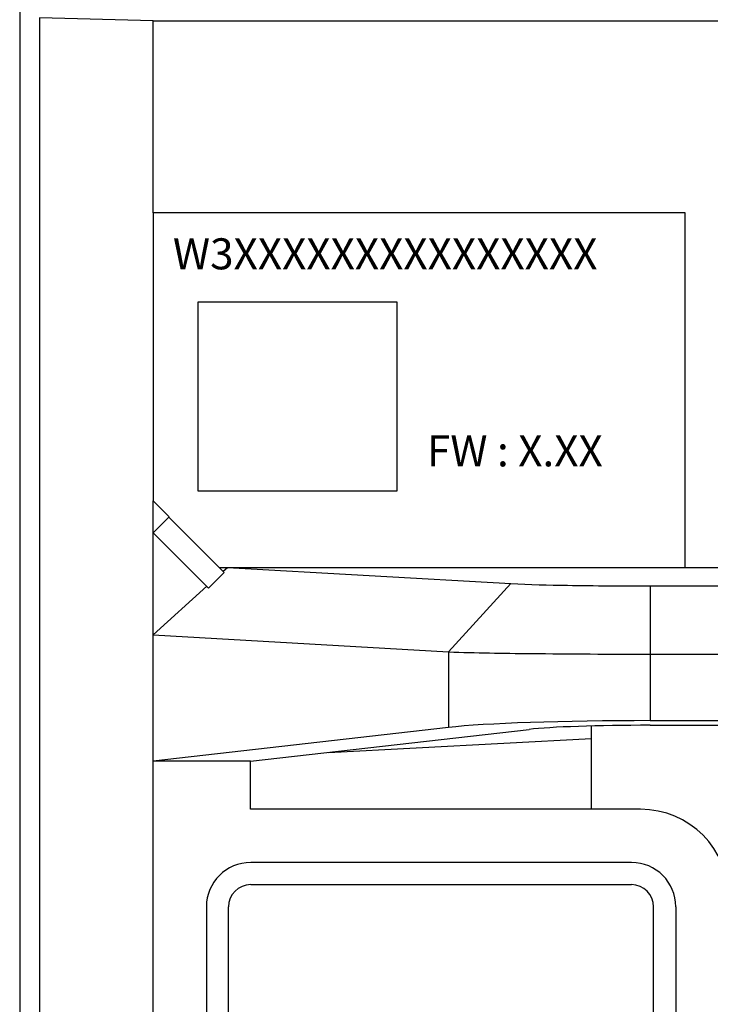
# Model space of a CAD drawing. Header units: millimetres. Extents: x 1898 to 2650, y -151 to 500.
# Tile 3 of 29: x 1957 to 1972, y 106 to 129. Entities that reach past the tile are written whole.
import ezdxf

# ---------------------------------------------------------------- set-up
doc = ezdxf.new("R2010")
doc.units = ezdxf.units.MM
doc.header["$LTSCALE"] = 23.1
doc.layers.get('0').update_dxf_attribs({"linetype": 'CONTINUOUS'})
doc.layers.add('0 @ 1', color=7, linetype='CONTINUOUS')
doc.styles.add('ARIAL', font='arial.ttf')
picture_1 = doc.add_image_def('image1.bmp', size_in_pixel=(42, 40))

msp = doc.modelspace()

# ---------------------------------------------------------------- linework, layer by layer
for p, q in [((1956.774, 155.49), (1956.774, -12.91)), ((1957.219, 128.743), (1957.219, -12.465)), ((1959.785, 128.677), (1957.219, 128.743)), ((1959.785, 124.348), (1959.785, 128.677)), ((1959.785, 128.677), (1995.764, 128.677)), ((1959.785, 124.348), (1959.785, 117.848)), ((1971.785, 124.348), (1959.785, 124.348)), ((1971.785, 116.348), (1971.785, 124.348)), ((1959.785, -12.414), (1959.785, 117.848)), ((1959.785, 117.848), (1960.144, 117.489)), ((1960.138, 117.484), (1959.785, 117.13)), ((1961.388, 116.234), (1960.138, 117.484)), ((1959.785, 117.13), (1961.035, 115.88)), ((1961.035, 115.88), (1961.388, 116.234)), ((1961.285, 116.348), (1971.785, 116.348)), ((1961.362, 116.26), (1961.46, 116.348)), ((1961.46, 116.348), (1967.85, 115.982)), ((1971.785, 116.348), (1994.224, 116.348)), ((1967.85, 115.982), (1966.449, 114.443)), ((1959.785, 114.825), (1960.992, 115.923)), ((1970.997, 115.929), (1970.997, 112.89)), ((1970.997, 115.929), (1990.435, 115.929)), ((1959.785, 114.825), (1966.449, 114.443)), ((1966.449, 114.443), (1966.449, 112.737)), ((1970.997, 114.39), (1990.435, 114.39)), ((1970.997, 112.89), (1984.448, 112.89)), ((1966.449, 112.737), (1959.785, 111.973)), ((1961.984, 111.973), (1968.268, 112.694)), ((1969.674, 110.89), (1969.674, 112.769)), ((1970.997, 112.785), (1983.88, 112.785)), ((1963.74, 112.174), (1969.674, 112.485)), ((1961.984, 111.973), (1959.785, 111.973)), ((1961.984, 110.89), (1961.984, 111.973)), ((1970.774, 110.89), (1961.984, 110.89)), ((1970.574, 109.69), (1961.985, 109.69)), ((1961.985, 109.19), (1970.574, 109.19)), ((1960.985, 108.69), (1960.985, 7.29)), ((1961.485, 7.29), (1961.485, 108.69)), ((1971.074, 80.19), (1971.074, 108.69)), ((1971.574, 108.69), (1971.574, 80.19))]:
    msp.add_line(p, q)
for centre, radius, start, end in [((1970.774, 108.89), 2, 0, 90), ((1961.985, 108.69), 1, 90, 180), ((1970.574, 108.69), 1, 0, 90), ((1961.985, 108.69), 0.5, 90, 180), ((1970.574, 108.69), 0.5, 0, 90)]:
    msp.add_arc(centre, radius, start, end)
for major_axis in [(5, 0), (3, 0)]:
    msp.add_ellipse((1970.997, 112.628), major_axis=major_axis, ratio=0.052408, start_param=1.570796, end_param=2.712815)
for points, knots in [([(1967.85, 115.982), (1968.275, 115.958), (1969.325, 115.938), (1970.374, 115.929), (1970.997, 115.929)], [0, 0, 0, 0, 0.406002, 1, 1, 1, 1]), ([(1966.449, 114.443), (1967.064, 114.419), (1968.58, 114.399), (1970.096, 114.39), (1970.997, 114.39)], [0, 0, 0, 0, 0.405948, 1, 1, 1, 1])]:
    msp.add_open_spline(points, degree=3, knots=knots)

# ---------------------------------------------------------------- texts
at = {"layer": '0 @ 1', "char_height": 0.7, "attachment_point": 1, "style": 'ARIAL'}
for s, insert in [('W3XXXXXXXXXXXXXXX', (1960.23, 123.772)), ('FW : X.XX', (1965.961, 119.327))]:
    msp.add_mtext_dynamic_manual_height_columns(s, width=40.68828, gutter_width=12.5, heights=[0], dxfattribs=dict(at, insert=insert))

# ---------------------------------------------------------------- pictures from other files: only their frames are drawn
image = msp.add_image(picture_1, insert=(1960.8, 118.07), size_in_units=(4.482, 4.269))
image.dxf.flags = 7

doc.saveas('drawing.dxf')
